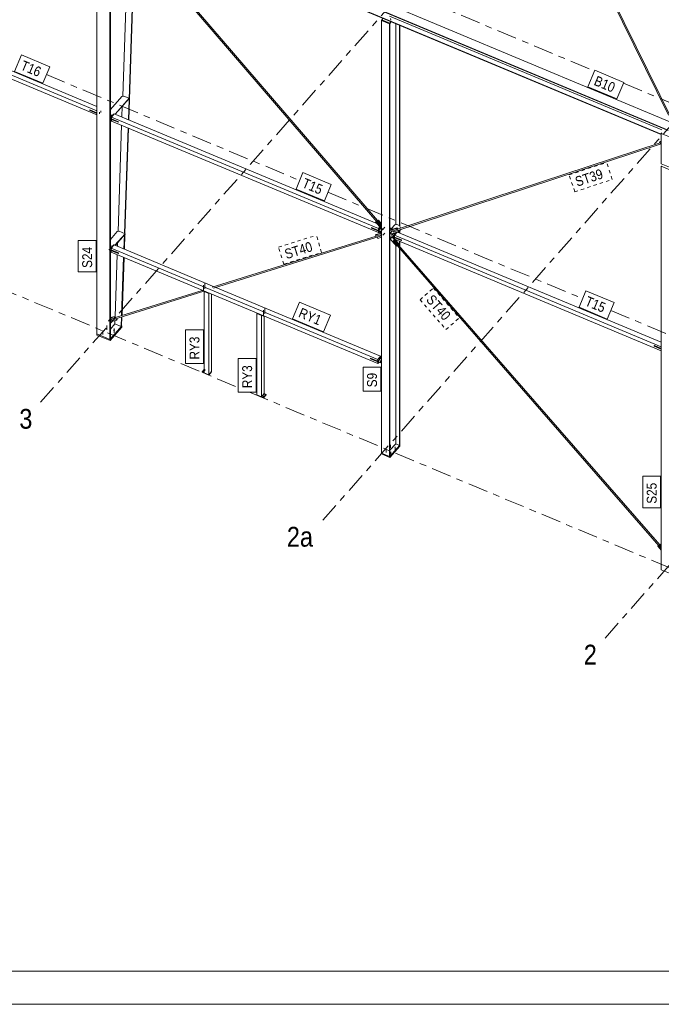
# Model space of a CAD drawing. Header units: millimetres. Extents: x -698 to 216, y -34 to 576.
# Tile 55 of 88: x -177 to -79, y -34 to 116. Entities that reach past the tile are written whole.
import ezdxf

# ---------------------------------------------------------------- set-up
doc = ezdxf.new("R2010")
doc.units = ezdxf.units.MM
for name, pattern in [('XKITLINE00', [0]), ('XKITLINE02', [4, 2, -2]), ('XKITLINE03', [6, 3, -1, 1, -1]), ('XKITLINE04', [3, 0.5, -0.5, 0.5, -0.5, 0.5, -0.5])]:
    doc.linetypes.add(name, pattern=pattern)
for name, color, linetype, lineweight in [('Arkusz rysunku', 3, 'Continuous', 0), ('Element', 2, 'Continuous', 0), ('Spoina', 1, 'Continuous', 0), ('Znak elementu', 2, 'Continuous', 0), ('Śruba', 3, 'Continuous', 0)]:
    doc.layers.add(name, color=color, linetype=linetype, lineweight=lineweight)
doc.styles.add('ARIAL', font='ARIAL.TTF')

msp = doc.modelspace()

# ---------------------------------------------------------------- hatches: boundary and pattern name
at = {"layer": 'Śruba'}
for points in [[(-162.79, 100.81), (-162.8, 100.82), (-162.81, 100.82), (-162.82, 100.82), (-162.83, 100.83), (-162.83, 100.84), (-162.84, 100.85), (-162.84, 100.85), (-162.84, 100.86), (-162.83, 100.87), (-162.83, 100.88), (-162.82, 100.88), (-162.81, 100.89), (-162.8, 100.89), (-162.79, 100.89), (-162.78, 100.89), (-162.77, 100.89), (-162.76, 100.89), (-162.75, 100.89), (-162.74, 100.88), (-162.73, 100.88), (-162.73, 100.87), (-162.72, 100.86), (-162.72, 100.85), (-162.72, 100.85), (-162.73, 100.84), (-162.73, 100.83), (-162.74, 100.82), (-162.75, 100.82), (-162.76, 100.82), (-162.77, 100.81), (-162.78, 100.81)], [(-162.62, 101.01), (-162.63, 101.01), (-162.64, 101.02), (-162.65, 101.02), (-162.66, 101.03), (-162.66, 101.03), (-162.66, 101.04), (-162.66, 101.05), (-162.66, 101.06), (-162.66, 101.06), (-162.66, 101.07), (-162.65, 101.08), (-162.64, 101.08), (-162.63, 101.09), (-162.62, 101.09), (-162.61, 101.09), (-162.6, 101.09), (-162.58, 101.09), (-162.57, 101.08), (-162.57, 101.08), (-162.56, 101.07), (-162.55, 101.06), (-162.55, 101.06), (-162.55, 101.05), (-162.55, 101.04), (-162.55, 101.03), (-162.56, 101.03), (-162.57, 101.02), (-162.57, 101.02), (-162.58, 101.01), (-162.6, 101.01), (-162.61, 101.01)], [(-121.78, 83.68), (-121.79, 83.69), (-121.8, 83.69), (-121.81, 83.7), (-121.82, 83.7), (-121.83, 83.71), (-121.83, 83.72), (-121.83, 83.72), (-121.83, 83.73), (-121.83, 83.74), (-121.82, 83.75), (-121.81, 83.75), (-121.8, 83.76), (-121.79, 83.76), (-121.78, 83.76), (-121.77, 83.76), (-121.76, 83.76), (-121.75, 83.76), (-121.74, 83.76), (-121.73, 83.75), (-121.72, 83.75), (-121.72, 83.74), (-121.71, 83.73), (-121.71, 83.72), (-121.71, 83.72), (-121.72, 83.71), (-121.72, 83.7), (-121.73, 83.7), (-121.74, 83.69), (-121.75, 83.69), (-121.76, 83.68), (-121.77, 83.68)], [(-120.22, 83.47), (-120.22, 83.46), (-120.21, 83.45), (-120.2, 83.44), (-120.2, 83.44), (-120.19, 83.43), (-120.19, 83.42), (-120.19, 83.41), (-120.19, 83.4), (-120.18, 83.39), (-120.18, 83.39), (-120.18, 83.38), (-120.19, 83.37), (-120.19, 83.36), (-120.19, 83.36), (-120.2, 83.35), (-120.2, 83.35), (-120.21, 83.34), (-120.21, 83.34), (-120.22, 83.34), (-120.23, 83.34), (-120.23, 83.34), (-120.24, 83.34), (-120.25, 83.34), (-120.26, 83.34), (-120.27, 83.34), (-120.28, 83.35), (-120.29, 83.35), (-120.3, 83.36), (-120.3, 83.36), (-120.31, 83.37), (-120.32, 83.37), (-120.33, 83.38), (-120.34, 83.39), (-120.34, 83.4), (-120.35, 83.41), (-120.35, 83.41), (-120.36, 83.42), (-120.36, 83.43), (-120.37, 83.44), (-120.37, 83.45), (-120.37, 83.46), (-120.37, 83.46), (-120.37, 83.47), (-120.37, 83.48), (-120.37, 83.49), (-120.36, 83.49), (-120.36, 83.5), (-120.35, 83.5), (-120.35, 83.51), (-120.34, 83.51), (-120.34, 83.51), (-120.33, 83.51), (-120.32, 83.51), (-120.31, 83.51), (-120.3, 83.51), (-120.29, 83.51), (-120.29, 83.51), (-120.28, 83.5), (-120.27, 83.5), (-120.26, 83.49), (-120.25, 83.49), (-120.24, 83.48), (-120.23, 83.48)], [(-120.23, 82.59), (-120.22, 82.59), (-120.21, 82.58), (-120.21, 82.57), (-120.2, 82.56), (-120.2, 82.55), (-120.19, 82.54), (-120.19, 82.53), (-120.19, 82.53), (-120.19, 82.52), (-120.19, 82.51), (-120.19, 82.5), (-120.19, 82.5), (-120.19, 82.49), (-120.19, 82.48), (-120.2, 82.48), (-120.2, 82.47), (-120.21, 82.47), (-120.21, 82.47), (-120.22, 82.46), (-120.23, 82.46), (-120.24, 82.46), (-120.24, 82.46), (-120.25, 82.46), (-120.26, 82.47), (-120.27, 82.47), (-120.28, 82.47), (-120.29, 82.48), (-120.3, 82.48), (-120.31, 82.49), (-120.31, 82.49), (-120.32, 82.5), (-120.33, 82.51), (-120.34, 82.51), (-120.34, 82.52), (-120.35, 82.53), (-120.36, 82.54), (-120.36, 82.55), (-120.36, 82.56), (-120.37, 82.56), (-120.37, 82.57), (-120.37, 82.58), (-120.37, 82.59), (-120.37, 82.6), (-120.37, 82.6), (-120.37, 82.61), (-120.36, 82.62), (-120.36, 82.62), (-120.35, 82.63), (-120.35, 82.63), (-120.34, 82.63), (-120.34, 82.64), (-120.33, 82.64), (-120.32, 82.64), (-120.31, 82.64), (-120.3, 82.64), (-120.3, 82.63), (-120.29, 82.63), (-120.28, 82.63), (-120.27, 82.62), (-120.26, 82.62), (-120.25, 82.61), (-120.24, 82.61), (-120.23, 82.6)], [(-119.95, 82.92), (-119.96, 82.92), (-119.97, 82.92), (-119.98, 82.93), (-119.98, 82.93), (-119.99, 82.94), (-119.99, 82.95), (-119.99, 82.96), (-119.99, 82.96), (-119.99, 82.97), (-119.98, 82.98), (-119.98, 82.98), (-119.97, 82.99), (-119.96, 82.99), (-119.95, 83), (-119.93, 83), (-119.92, 83), (-119.91, 82.99), (-119.9, 82.99), (-119.89, 82.98), (-119.89, 82.98), (-119.88, 82.97), (-119.88, 82.96), (-119.88, 82.96), (-119.88, 82.95), (-119.88, 82.94), (-119.89, 82.93), (-119.89, 82.93), (-119.9, 82.92), (-119.91, 82.92), (-119.92, 82.92), (-119.93, 82.92)], [(-119.77, 83.11), (-119.78, 83.12), (-119.79, 83.12), (-119.8, 83.12), (-119.81, 83.13), (-119.82, 83.14), (-119.82, 83.14), (-119.82, 83.15), (-119.82, 83.16), (-119.82, 83.17), (-119.81, 83.17), (-119.8, 83.18), (-119.79, 83.19), (-119.78, 83.19), (-119.77, 83.19), (-119.76, 83.19), (-119.75, 83.19), (-119.74, 83.19), (-119.73, 83.19), (-119.72, 83.18), (-119.71, 83.17), (-119.71, 83.17), (-119.7, 83.16), (-119.7, 83.15), (-119.7, 83.14), (-119.71, 83.14), (-119.71, 83.13), (-119.72, 83.12), (-119.73, 83.12), (-119.74, 83.12), (-119.75, 83.11), (-119.76, 83.11)], [(-162.67, 81.13), (-162.68, 81.13), (-162.69, 81.14), (-162.69, 81.14), (-162.7, 81.15), (-162.71, 81.15), (-162.71, 81.16), (-162.71, 81.17), (-162.71, 81.18), (-162.71, 81.18), (-162.7, 81.19), (-162.69, 81.2), (-162.69, 81.2), (-162.68, 81.21), (-162.67, 81.21), (-162.65, 81.21), (-162.64, 81.21), (-162.63, 81.21), (-162.62, 81.2), (-162.61, 81.2), (-162.61, 81.19), (-162.6, 81.18), (-162.6, 81.18), (-162.6, 81.17), (-162.6, 81.16), (-162.6, 81.15), (-162.61, 81.15), (-162.61, 81.14), (-162.62, 81.14), (-162.63, 81.13), (-162.64, 81.13), (-162.65, 81.13)], [(-148.69, 75.29), (-148.7, 75.29), (-148.71, 75.3), (-148.72, 75.3), (-148.73, 75.31), (-148.74, 75.31), (-148.74, 75.32), (-148.74, 75.33), (-148.74, 75.34), (-148.74, 75.34), (-148.73, 75.35), (-148.72, 75.36), (-148.71, 75.36), (-148.7, 75.37), (-148.69, 75.37), (-148.68, 75.37), (-148.67, 75.37), (-148.66, 75.37), (-148.65, 75.36), (-148.64, 75.36), (-148.63, 75.35), (-148.63, 75.34), (-148.62, 75.34), (-148.62, 75.33), (-148.62, 75.32), (-148.63, 75.31), (-148.63, 75.31), (-148.64, 75.3), (-148.65, 75.3), (-148.66, 75.29), (-148.67, 75.29), (-148.68, 75.29)], [(-148.48, 75.54), (-148.49, 75.54), (-148.5, 75.54), (-148.51, 75.55), (-148.51, 75.55), (-148.52, 75.56), (-148.52, 75.57), (-148.52, 75.57), (-148.52, 75.58), (-148.52, 75.59), (-148.51, 75.6), (-148.51, 75.6), (-148.5, 75.61), (-148.49, 75.61), (-148.48, 75.61), (-148.47, 75.61), (-148.45, 75.61), (-148.44, 75.61), (-148.43, 75.61), (-148.42, 75.6), (-148.42, 75.6), (-148.41, 75.59), (-148.41, 75.58), (-148.41, 75.57), (-148.41, 75.57), (-148.41, 75.56), (-148.42, 75.55), (-148.42, 75.55), (-148.43, 75.54), (-148.44, 75.54), (-148.45, 75.54), (-148.47, 75.53)], [(-139.65, 71.51), (-139.66, 71.51), (-139.67, 71.52), (-139.68, 71.52), (-139.68, 71.53), (-139.69, 71.53), (-139.69, 71.54), (-139.69, 71.55), (-139.69, 71.56), (-139.69, 71.57), (-139.68, 71.57), (-139.68, 71.58), (-139.67, 71.58), (-139.66, 71.59), (-139.65, 71.59), (-139.63, 71.59), (-139.62, 71.59), (-139.61, 71.59), (-139.6, 71.58), (-139.59, 71.58), (-139.59, 71.57), (-139.58, 71.57), (-139.58, 71.56), (-139.58, 71.55), (-139.58, 71.54), (-139.58, 71.53), (-139.59, 71.53), (-139.59, 71.52), (-139.6, 71.52), (-139.61, 71.51), (-139.62, 71.51), (-139.63, 71.51)], [(-139.43, 71.76), (-139.44, 71.76), (-139.45, 71.76), (-139.46, 71.77), (-139.47, 71.77), (-139.47, 71.78), (-139.48, 71.79), (-139.48, 71.8), (-139.48, 71.8), (-139.47, 71.81), (-139.47, 71.82), (-139.46, 71.82), (-139.45, 71.83), (-139.44, 71.83), (-139.43, 71.83), (-139.42, 71.84), (-139.41, 71.83), (-139.4, 71.83), (-139.39, 71.83), (-139.38, 71.82), (-139.37, 71.82), (-139.36, 71.81), (-139.36, 71.8), (-139.36, 71.8), (-139.36, 71.79), (-139.36, 71.78), (-139.37, 71.77), (-139.38, 71.77), (-139.39, 71.76), (-139.4, 71.76), (-139.41, 71.76), (-139.42, 71.76)], [(-162.26, 68.51), (-162.27, 68.51), (-162.28, 68.51), (-162.29, 68.52), (-162.31, 68.52), (-162.32, 68.52), (-162.33, 68.53), (-162.34, 68.54), (-162.35, 68.54), (-162.35, 68.55), (-162.36, 68.56), (-162.37, 68.57), (-162.37, 68.57), (-162.37, 68.58), (-162.38, 68.59), (-162.38, 68.6), (-162.38, 68.61), (-162.37, 68.62), (-162.37, 68.63), (-162.37, 68.64), (-162.36, 68.64), (-162.35, 68.65), (-162.35, 68.66), (-162.34, 68.67), (-162.33, 68.67), (-162.32, 68.68), (-162.31, 68.68), (-162.29, 68.69), (-162.28, 68.69), (-162.27, 68.69), (-162.26, 68.69), (-162.24, 68.69), (-162.23, 68.69), (-162.22, 68.69), (-162.2, 68.69), (-162.19, 68.69), (-162.18, 68.68), (-162.17, 68.68), (-162.16, 68.67), (-162.15, 68.67), (-162.14, 68.66), (-162.13, 68.65), (-162.13, 68.64), (-162.12, 68.64), (-162.12, 68.63), (-162.11, 68.62), (-162.11, 68.61), (-162.11, 68.6), (-162.11, 68.59), (-162.11, 68.58), (-162.12, 68.57), (-162.12, 68.57), (-162.13, 68.56), (-162.13, 68.55), (-162.14, 68.54), (-162.15, 68.54), (-162.16, 68.53), (-162.17, 68.52), (-162.18, 68.52), (-162.19, 68.52), (-162.2, 68.51), (-162.22, 68.51), (-162.23, 68.51), (-162.24, 68.51)], [(-121.76, 64.04), (-121.77, 64.04), (-121.78, 64.05), (-121.79, 64.05), (-121.79, 64.06), (-121.8, 64.07), (-121.8, 64.07), (-121.8, 64.08), (-121.8, 64.09), (-121.8, 64.1), (-121.79, 64.1), (-121.79, 64.11), (-121.78, 64.11), (-121.77, 64.12), (-121.76, 64.12), (-121.75, 64.12), (-121.73, 64.12), (-121.72, 64.12), (-121.71, 64.11), (-121.7, 64.11), (-121.7, 64.1), (-121.69, 64.1), (-121.69, 64.09), (-121.69, 64.08), (-121.69, 64.07), (-121.69, 64.07), (-121.7, 64.06), (-121.7, 64.05), (-121.71, 64.05), (-121.72, 64.04), (-121.73, 64.04), (-121.75, 64.04)], [(-121.9, 63.89), (-121.91, 63.89), (-121.92, 63.89), (-121.93, 63.9), (-121.93, 63.9), (-121.94, 63.91), (-121.94, 63.92), (-121.94, 63.92), (-121.94, 63.93), (-121.94, 63.94), (-121.93, 63.95), (-121.93, 63.95), (-121.92, 63.96), (-121.91, 63.96), (-121.9, 63.96), (-121.88, 63.96), (-121.87, 63.96), (-121.86, 63.96), (-121.85, 63.96), (-121.84, 63.95), (-121.84, 63.95), (-121.83, 63.94), (-121.83, 63.93), (-121.83, 63.92), (-121.83, 63.92), (-121.83, 63.91), (-121.84, 63.9), (-121.84, 63.9), (-121.85, 63.89), (-121.86, 63.89), (-121.87, 63.89), (-121.88, 63.88)], [(-148.69, 62.29), (-148.7, 62.3), (-148.71, 62.3), (-148.72, 62.3), (-148.73, 62.31), (-148.74, 62.32), (-148.74, 62.33), (-148.74, 62.33), (-148.74, 62.34), (-148.74, 62.35), (-148.73, 62.36), (-148.72, 62.36), (-148.71, 62.37), (-148.7, 62.37), (-148.69, 62.37), (-148.68, 62.37), (-148.67, 62.37), (-148.66, 62.37), (-148.65, 62.37), (-148.64, 62.36), (-148.63, 62.36), (-148.63, 62.35), (-148.62, 62.34), (-148.62, 62.33), (-148.62, 62.33), (-148.63, 62.32), (-148.63, 62.31), (-148.64, 62.3), (-148.65, 62.3), (-148.66, 62.3), (-148.67, 62.29), (-148.68, 62.29)], [(-139.65, 58.51), (-139.66, 58.52), (-139.67, 58.52), (-139.68, 58.53), (-139.68, 58.53), (-139.69, 58.54), (-139.69, 58.55), (-139.69, 58.55), (-139.69, 58.56), (-139.69, 58.57), (-139.68, 58.58), (-139.68, 58.58), (-139.67, 58.59), (-139.66, 58.59), (-139.65, 58.59), (-139.63, 58.59), (-139.62, 58.59), (-139.61, 58.59), (-139.6, 58.59), (-139.59, 58.58), (-139.59, 58.58), (-139.58, 58.57), (-139.58, 58.56), (-139.58, 58.55), (-139.58, 58.55), (-139.58, 58.54), (-139.59, 58.53), (-139.59, 58.53), (-139.6, 58.52), (-139.61, 58.52), (-139.62, 58.51), (-139.63, 58.51)], [(-139.43, 58.76), (-139.44, 58.76), (-139.45, 58.77), (-139.46, 58.77), (-139.47, 58.78), (-139.47, 58.78), (-139.48, 58.79), (-139.48, 58.8), (-139.48, 58.81), (-139.47, 58.81), (-139.47, 58.82), (-139.46, 58.83), (-139.45, 58.83), (-139.44, 58.84), (-139.43, 58.84), (-139.42, 58.84), (-139.41, 58.84), (-139.4, 58.84), (-139.39, 58.83), (-139.38, 58.83), (-139.37, 58.82), (-139.36, 58.81), (-139.36, 58.81), (-139.36, 58.8), (-139.36, 58.79), (-139.36, 58.78), (-139.37, 58.78), (-139.38, 58.77), (-139.39, 58.77), (-139.4, 58.76), (-139.41, 58.76), (-139.42, 58.76)], [(-119.68, 50.7), (-119.69, 50.7), (-119.7, 50.7), (-119.71, 50.7), (-119.72, 50.7), (-119.73, 50.71), (-119.73, 50.71), (-119.74, 50.72), (-119.75, 50.72), (-119.75, 50.72), (-119.76, 50.73), (-119.76, 50.74), (-119.76, 50.74), (-119.77, 50.75), (-119.77, 50.75), (-119.77, 50.76), (-119.77, 50.77), (-119.77, 50.77), (-119.76, 50.78), (-119.76, 50.78), (-119.76, 50.79), (-119.75, 50.79), (-119.75, 50.8), (-119.74, 50.8), (-119.73, 50.81), (-119.73, 50.81), (-119.72, 50.82), (-119.71, 50.82), (-119.7, 50.82), (-119.69, 50.82), (-119.68, 50.82), (-119.68, 50.82), (-119.67, 50.82), (-119.66, 50.82), (-119.65, 50.82), (-119.64, 50.82), (-119.63, 50.82), (-119.62, 50.81), (-119.62, 50.81), (-119.61, 50.8), (-119.6, 50.8), (-119.6, 50.79), (-119.59, 50.79), (-119.59, 50.78), (-119.59, 50.78), (-119.59, 50.77), (-119.58, 50.77), (-119.58, 50.76), (-119.58, 50.75), (-119.59, 50.75), (-119.59, 50.74), (-119.59, 50.74), (-119.59, 50.73), (-119.6, 50.72), (-119.6, 50.72), (-119.61, 50.72), (-119.62, 50.71), (-119.62, 50.71), (-119.63, 50.7), (-119.64, 50.7), (-119.65, 50.7), (-119.66, 50.7), (-119.67, 50.7), (-119.68, 50.7)], [(-120.33, 49.96), (-120.34, 49.96), (-120.35, 49.96), (-120.36, 49.97), (-120.37, 49.97), (-120.37, 49.97), (-120.38, 49.98), (-120.39, 49.98), (-120.39, 49.98), (-120.4, 49.99), (-120.4, 49.99), (-120.41, 50), (-120.41, 50.01), (-120.41, 50.01), (-120.42, 50.02), (-120.42, 50.02), (-120.42, 50.03), (-120.41, 50.04), (-120.41, 50.04), (-120.41, 50.05), (-120.4, 50.05), (-120.4, 50.06), (-120.39, 50.06), (-120.39, 50.07), (-120.38, 50.07), (-120.37, 50.08), (-120.37, 50.08), (-120.36, 50.08), (-120.35, 50.08), (-120.34, 50.09), (-120.33, 50.09), (-120.32, 50.09), (-120.32, 50.09), (-120.31, 50.09), (-120.3, 50.08), (-120.29, 50.08), (-120.28, 50.08), (-120.27, 50.08), (-120.27, 50.07), (-120.26, 50.07), (-120.25, 50.06), (-120.25, 50.06), (-120.24, 50.05), (-120.24, 50.05), (-120.24, 50.04), (-120.23, 50.04), (-120.23, 50.03), (-120.23, 50.02), (-120.23, 50.02), (-120.23, 50.01), (-120.24, 50.01), (-120.24, 50), (-120.24, 49.99), (-120.25, 49.99), (-120.25, 49.98), (-120.26, 49.98), (-120.27, 49.98), (-120.27, 49.97), (-120.28, 49.97), (-120.29, 49.97), (-120.3, 49.96), (-120.31, 49.96), (-120.32, 49.96), (-120.32, 49.96)]]:
    msp.add_hatch(color=256, dxfattribs=at).paths.add_polyline_path(points, flags=17)

# ---------------------------------------------------------------- linework, layer by layer
at = {"layer": 'Arkusz rysunku', "linetype": 'XKITLINE00', "lineweight": 0}
for p, q in [((-693.02, -28.51), (210.98, -28.51)), ((-698.02, -33.51), (215.98, -33.51))]:
    msp.add_line(p, q, dxfattribs=at)
at = {"layer": 'Element', "linetype": 'XKITLINE00', "lineweight": 0}
for p, q in [((-163.54, 134.49), (-78.31, 98.88)), ((-163.54, 134.43), (-78.3, 98.82)), ((-162.68, 135.5), (-77.44, 99.9)), ((-162.58, 133.03), (-79.36, 98.28)), ((-162.57, 132.97), (-79.36, 98.22)), ((-121.85, 84.3), (-162.79, 131.96)), ((-122.34, 85.17), (-162.17, 131.55)), ((-164.86, 68.01), (-164.86, 129.13)), ((-162.86, 80.81), (-162.86, 128.29)), ((-162.79, 80.89), (-162.79, 128.37)), ((-160.93, 104.01), (-160.08, 128.81)), ((-160.07, 100.46), (-159.13, 127.71)), ((-160.01, 100.44), (-159.07, 127.63)), ((-164.86, 102.46), (-205.34, 119.37)), ((-78.26, 101.16), (-87.73, 120.42)), ((-77.77, 100.54), (-87.59, 120.49)), ((-205.77, 118.88), (-164.86, 101.79)), ((-164.86, 101.19), (-205.77, 118.28)), ((-121.7, 115.52), (-121.72, 115.49)), ((-121.72, 115.49), (-120.51, 114.99)), ((-121.72, 49.94), (-121.72, 115.49)), ((-121.5, 115.82), (-121.7, 115.59)), ((-121.7, 115.59), (-121.7, 115.52)), ((-121.7, 115.59), (-120.49, 115.08)), ((-121.7, 115.52), (-120.48, 115.01)), ((-120.45, 115.05), (-120.51, 114.99)), ((-120.51, 114.99), (-120.51, 49.43)), ((-120.5, 116.13), (-79.29, 98.91)), ((-120.49, 115.08), (-120.29, 115.31)), ((-120.48, 115.01), (-120.49, 115.08)), ((-120.25, 115.29), (-120.48, 115.01)), ((-120.45, 49.49), (-120.45, 115.05)), ((-119.58, 84.57), (-119.58, 115.02)), ((-119.01, 84.44), (-119.01, 114.78)), ((-118.95, 84.28), (-118.95, 114.75)), ((-162.79, 102.01), (-161.04, 103.99)), ((-162.08, 101.3), (-159.96, 103.71)), ((-162.05, 101.29), (-159.96, 103.65)), ((-161.04, 103.99), (-160.76, 104.04)), ((-160.76, 104.04), (-159.96, 103.71)), ((-159.96, 103.65), (-159.96, 103.71)), ((-165.92, 101.93), (-165.89, 101.95)), ((-165.92, 101.87), (-165.92, 101.93)), ((-165.92, 101.93), (-164.86, 101.49)), ((-164.86, 101.42), (-165.92, 101.87)), ((-165.89, 101.95), (-164.86, 101.52)), ((-161.04, 100.87), (-160.99, 102.49)), ((-162.79, 101.12), (-162.74, 101.17)), ((-161.58, 100.12), (-162.79, 100.62)), ((-161.58, 100.06), (-162.79, 100.56)), ((-162.79, 100.5), (-162.75, 100.55)), ((-162.79, 100.44), (-162.71, 100.53)), ((-162.79, 100.44), (-162.79, 100.5)), ((-162.74, 101.17), (-162.46, 101.22)), ((-162.66, 100.87), (-162.23, 101.36)), ((-162.66, 100.87), (-162.66, 100.6)), ((-162.66, 100.87), (-162.63, 100.86)), ((-162.66, 100.6), (-162.63, 100.59)), ((-162.66, 100.51), (-162.66, 100.27)), ((-162.66, 100.27), (-162.63, 100.26)), ((-162.2, 101.35), (-162.63, 100.86)), ((-162.63, 100.86), (-162.2, 101.35)), ((-162.63, 100.59), (-162.63, 100.86)), ((-162.63, 100.86), (-122.18, 83.97)), ((-162.63, 100.59), (-162.63, 100.86)), ((-161.56, 100.14), (-162.63, 100.59)), ((-162.63, 100.26), (-162.63, 100.5)), ((-162.63, 100.26), (-162.63, 100.5)), ((-122.18, 83.36), (-162.63, 100.26)), ((-162.46, 101.22), (-162.38, 101.19)), ((-162.23, 101.36), (-162.2, 101.35)), ((-122.42, 84.74), (-162.2, 101.35)), ((-161.56, 100.14), (-161.58, 100.12)), ((-161.58, 100.06), (-161.58, 100.12)), ((-161.56, 100.08), (-161.58, 100.06)), ((-161.56, 100.08), (-161.56, 100.14)), ((-161.64, 83.54), (-161.09, 99.61)), ((-160.67, 83.23), (-160.12, 99.21)), ((-160.6, 83.21), (-160.05, 99.18)), ((-79.3, 98.47), (-79.36, 98.39)), ((-119.3, 83.88), (-79.51, 96.96)), ((-79.61, 97.1), (-79.36, 97.18)), ((-79.54, 97.17), (-79.61, 97.1)), ((-79.49, 96.93), (-79.61, 97.1)), ((-79.36, 97.23), (-79.54, 97.17)), ((-79.36, 96.97), (-79.49, 96.93)), ((-79.36, 98.39), (-77.37, 97.56)), ((-79.36, 93.78), (-79.36, 98.39)), ((-119.87, 83.48), (-79.36, 96.8)), ((-79.37, 96.78), (-79.36, 96.79)), ((-79.36, 96.76), (-79.37, 96.78)), ((-79.37, 96.78), (-79.36, 96.78)), ((-79.36, 93.78), (-77.37, 92.95)), ((-79.35, 93.44), (-79.36, 93.42)), ((-79.36, 93.42), (-77.37, 92.58)), ((-79.36, 32.3), (-79.36, 93.42)), ((-122.56, 85.06), (-122.63, 84.98)), ((-122.63, 84.98), (-122.51, 85.04)), ((-122.52, 85.08), (-122.56, 85.06)), ((-122.51, 85.04), (-122.5, 85.05)), ((-122.51, 85.04), (-121.87, 84.29)), ((-122.33, 85.18), (-122.4, 85.1)), ((-122.4, 85.1), (-122.28, 85.17)), ((-121.76, 84.36), (-122.4, 85.1)), ((-122.21, 85.25), (-122.33, 85.18)), ((-122.21, 85.25), (-122.28, 85.17)), ((-122.28, 85.17), (-121.72, 84.51)), ((-121.72, 84.67), (-122.21, 85.25)), ((-162.79, 82.33), (-161.75, 83.52)), ((-161.75, 83.52), (-161.46, 83.57)), ((-160.57, 83.19), (-161.46, 83.57)), ((-123.27, 84.11), (-123.25, 84.14)), ((-123.27, 84.05), (-123.27, 84.11)), ((-121.92, 83.55), (-123.27, 84.11)), ((-121.92, 83.49), (-123.27, 84.05)), ((-123.25, 84.14), (-122.18, 83.69)), ((-121.72, 83.92), (-122.63, 84.98)), ((-122.18, 83.97), (-121.97, 84.21)), ((-121.97, 84.21), (-122.18, 83.97)), ((-122.18, 83.69), (-122.18, 83.97)), ((-122.18, 83.97), (-122.15, 83.95)), ((-122.18, 83.97), (-122.18, 83.69)), ((-122.15, 83.68), (-122.18, 83.69)), ((-122.18, 83.36), (-122.18, 83.6)), ((-122.18, 83.36), (-122.18, 83.6)), ((-121.95, 84.19), (-122.15, 83.95)), ((-121.83, 84.05), (-122.15, 83.68)), ((-122.15, 83.95), (-122.15, 83.68)), ((-122.15, 83.51), (-122.15, 83.59)), ((-122.15, 83.51), (-122.1, 83.57)), ((-122.15, 83.45), (-122.15, 83.51)), ((-122.15, 83.51), (-121.72, 83.32)), ((-121.92, 83.55), (-121.72, 83.59)), ((-121.92, 83.49), (-121.92, 83.55)), ((-121.72, 83.53), (-121.92, 83.49)), ((-121.87, 84.29), (-121.86, 84.31)), ((-121.87, 84.29), (-121.85, 84.3)), ((-121.85, 84.3), (-121.83, 84.31)), ((-121.83, 84.31), (-121.79, 84.33)), ((-121.79, 84.33), (-121.76, 84.36)), ((-121.77, 84.35), (-121.76, 84.36)), ((-120.19, 83.97), (-120.45, 84.08)), ((-120.45, 83.72), (-119.39, 84.07)), ((-120.45, 83.67), (-119.46, 83.99)), ((-120.45, 83.97), (-120.26, 83.89)), ((-120.26, 83.89), (-120.19, 83.97)), ((-120.19, 83.81), (-120.26, 83.89)), ((-120.2, 83.97), (-119.69, 84.55)), ((-120.09, 83.84), (-120.19, 83.97)), ((-119.11, 83.51), (-120.18, 83.16)), ((-119.34, 83.83), (-119.99, 83.62)), ((-119.97, 83.59), (-119.99, 83.62)), ((-119.97, 83.62), (-119.97, 83.62)), ((-119.97, 83.62), (-119.97, 83.57)), ((-119.97, 83.57), (-119.95, 83.52)), ((-119.95, 83.52), (-119.91, 83.49)), ((-119.87, 83.46), (-119.23, 83.67)), ((-119.69, 84.55), (-119.4, 84.6)), ((-119.46, 83.99), (-119.39, 84.07)), ((-119.46, 83.99), (-119.34, 83.83)), ((-119.4, 84.6), (-119.01, 84.44)), ((-119.39, 84.07), (-119.27, 83.91)), ((-119.34, 83.83), (-119.27, 83.91)), ((-119.23, 83.67), (-119.21, 83.7)), ((-119.23, 83.67), (-119.11, 83.51)), ((-119.2, 83.39), (-118.81, 83.83)), ((-119.04, 83.59), (-119.14, 83.72)), ((-119.11, 83.51), (-119.04, 83.59)), ((-119.06, 83.61), (-118.89, 83.8)), ((-119.01, 84.44), (-118.86, 84.02)), ((-119.01, 83.31), (-119.01, 83.61)), ((-118.95, 83.29), (-118.95, 83.67)), ((-162.11, 81.44), (-160.57, 83.19)), ((-162.08, 81.43), (-160.57, 83.13)), ((-160.75, 80.87), (-160.68, 83.01)), ((-160.68, 80.85), (-160.61, 83.09)), ((-160.57, 83.13), (-160.57, 83.19)), ((-147.36, 75.08), (-122.54, 82.84)), ((-147.19, 74.93), (-121.77, 82.87)), ((-122.63, 82.97), (-121.72, 83.26)), ((-122.56, 83.05), (-122.63, 82.97)), ((-122.52, 82.81), (-122.63, 82.97)), ((-121.79, 83.29), (-122.56, 83.05)), ((-121.87, 83.01), (-122.52, 82.81)), ((-122.41, 82.65), (-121.76, 82.86)), ((-122.41, 82.65), (-122.38, 82.68)), ((-122.29, 82.49), (-122.41, 82.65)), ((-121.72, 82.67), (-122.29, 82.49)), ((-122.15, 83.35), (-122.18, 83.36)), ((-121.72, 83.26), (-122.15, 83.45)), ((-122.15, 83.35), (-122.15, 83.44)), ((-122.09, 83.42), (-122.15, 83.35)), ((-121.76, 82.86), (-121.87, 83.01)), ((-121.85, 82.96), (-121.85, 82.99)), ((-121.83, 82.92), (-121.85, 82.96)), ((-121.8, 82.88), (-121.83, 82.92)), ((-121.77, 82.88), (-121.8, 82.88)), ((-120.38, 83.25), (-120.45, 83.35)), ((-120.45, 83.19), (-120.22, 83.1)), ((-120.45, 82.79), (-119.96, 82.59)), ((-120.45, 82.73), (-119.96, 82.53)), ((-119.45, 81.31), (-120.45, 82.45)), ((-120.45, 82.36), (-120.33, 82.31)), ((-120.18, 83.16), (-120.38, 83.25)), ((-120.22, 83.1), (-119.79, 83.24)), ((-120.16, 82.98), (-119.99, 83.17)), ((-120.16, 82.92), (-120.16, 82.98)), ((-120.09, 82.78), (-120.16, 82.98)), ((-120.16, 82.92), (-120.09, 82.72)), ((-120.09, 82.72), (-120.09, 82.78)), ((-118.74, 82.22), (-120.09, 82.78)), ((-118.74, 82.16), (-120.09, 82.72)), ((-120.03, 82.56), (-119.11, 81.5)), ((-119.87, 82.18), (-119.98, 82.12)), ((-119.98, 82.12), (-119.33, 81.37)), ((-119.94, 82.13), (-119.97, 82.12)), ((-119.97, 82.12), (-119.97, 82.12)), ((-79.36, 35.51), (-119.97, 82.12)), ((-119.96, 82.59), (-119.91, 82.65)), ((-119.96, 82.53), (-119.87, 82.63)), ((-119.96, 82.53), (-119.96, 82.59)), ((-119.91, 82.15), (-119.94, 82.13)), ((-119.91, 83.49), (-119.87, 83.48)), ((-119.81, 82.47), (-119.91, 82.58)), ((-119.89, 82.17), (-119.91, 82.15)), ((-119.87, 83.46), (-119.89, 83.48)), ((-119.87, 83.46), (-119.85, 83.49)), ((-119.22, 81.43), (-119.87, 82.18)), ((-119.81, 82.57), (-119.86, 82.63)), ((-119.85, 82.51), (-119.81, 82.53)), ((-119.44, 83.4), (-119.81, 82.98)), ((-119.79, 83.24), (-119.81, 83.28)), ((-119.81, 82.98), (-119.81, 82.71)), ((-119.81, 82.98), (-119.79, 82.97)), ((-119.81, 82.71), (-119.79, 82.69)), ((-119.81, 82.61), (-119.81, 82.37)), ((-119.81, 82.37), (-119.79, 82.36)), ((-119.79, 82.97), (-119.38, 83.42)), ((-119.79, 82.97), (-119.38, 83.42)), ((-119.79, 83.24), (-119.72, 83.31)), ((-119.79, 82.69), (-119.79, 82.97)), ((-119.79, 82.97), (-79.36, 66.08)), ((-119.79, 82.69), (-119.79, 82.97)), ((-118.72, 82.25), (-119.79, 82.69)), ((-119.79, 82.36), (-119.79, 82.6)), ((-119.79, 82.36), (-119.79, 82.6)), ((-79.36, 65.48), (-119.79, 82.36)), ((-119.73, 83.3), (-119.61, 83.32)), ((-119.04, 81.58), (-119.68, 82.32)), ((-119.61, 83.32), (-119.54, 83.29)), ((-119.58, 82.2), (-119.58, 82.28)), ((-119.32, 83.44), (-79.36, 66.75)), ((-119.24, 83.41), (-119.16, 83.49)), ((-119.01, 81.32), (-119.01, 82.03)), ((-118.95, 81.26), (-118.95, 82.01)), ((-118.72, 82.25), (-118.74, 82.22)), ((-118.74, 82.16), (-118.74, 82.22)), ((-118.72, 82.19), (-118.74, 82.16)), ((-118.72, 82.19), (-118.72, 82.25)), ((-162.96, 80.82), (-162.97, 80.86)), ((-162.97, 80.8), (-162.96, 80.76)), ((-162.96, 80.76), (-162.96, 80.82)), ((-161.61, 80.26), (-162.96, 80.82)), ((-161.61, 80.2), (-162.96, 80.76)), ((-162.86, 67.18), (-162.86, 80.72)), ((-162.79, 81.29), (-162.77, 81.31)), ((-162.79, 67.26), (-162.79, 80.69)), ((-162.77, 81.31), (-162.49, 81.36)), ((-162.69, 81.01), (-162.26, 81.5)), ((-162.69, 81.01), (-162.69, 80.74)), ((-162.69, 81.01), (-162.66, 81)), ((-162.69, 80.74), (-162.66, 80.73)), ((-162.69, 80.65), (-162.69, 80.41)), ((-162.66, 81), (-162.23, 81.49)), ((-162.66, 81), (-162.23, 81.49)), ((-162.66, 80.73), (-162.66, 81)), ((-162.66, 81), (-122.31, 64.15)), ((-162.66, 80.73), (-162.66, 81)), ((-161.59, 80.28), (-162.66, 80.73)), ((-162.66, 80.63), (-162.66, 80.4)), ((-162.66, 80.4), (-162.66, 80.63)), ((-162.49, 81.36), (-162.41, 81.33)), ((-162.26, 81.5), (-162.23, 81.49)), ((-162.23, 81.49), (-147.09, 75.17)), ((-161.72, 81.28), (-161.7, 81.85)), ((-119.58, 51.37), (-119.58, 81.46)), ((-119.33, 81.37), (-119.45, 81.31)), ((-119.33, 81.37), (-119.32, 81.38)), ((-119.11, 81.5), (-119.22, 81.43)), ((-79.6, 36.08), (-119.15, 81.48)), ((-119.11, 81.5), (-119.04, 81.58)), ((-119.01, 51.13), (-119.01, 81.02)), ((-118.95, 51.19), (-118.95, 80.95)), ((-162.69, 80.41), (-162.66, 80.4)), ((-162.66, 80.4), (-122.31, 63.54)), ((-162.09, 70.63), (-161.76, 80.02)), ((-161.59, 80.28), (-161.61, 80.26)), ((-161.61, 80.2), (-161.61, 80.26)), ((-161.59, 80.22), (-161.61, 80.2)), ((-161.59, 80.22), (-161.59, 80.28)), ((-161.1, 70.79), (-160.79, 79.62)), ((-161.03, 70.81), (-160.73, 79.59)), ((-162.04, 70.49), (-148.91, 74.6)), ((-148.92, 74.61), (-148.92, 74.66)), ((-147.91, 74.18), (-148.92, 74.61)), ((-146.8, 75.05), (-121.88, 64.64)), ((-162.62, 70.1), (-148.62, 74.48)), ((-148.6, 74.47), (-148.61, 74.46)), ((-148.61, 74.46), (-147.9, 74.16)), ((-148.61, 62.14), (-148.61, 74.46)), ((-147.91, 74.18), (-147.91, 74.23)), ((-147.87, 74.22), (-147.91, 74.18)), ((-147.9, 74.16), (-147.86, 74.21)), ((-147.9, 74.16), (-147.9, 61.84)), ((-147.47, 62.33), (-147.47, 74.05)), ((-162.79, 70.48), (-162.13, 70.68)), ((-162.79, 70.42), (-162.2, 70.61)), ((-161.85, 70.12), (-162.79, 69.83)), ((-162.08, 70.44), (-162.73, 70.24)), ((-162.71, 70.22), (-162.73, 70.24)), ((-162.71, 70.25), (-162.71, 70.24)), ((-162.71, 70.24), (-162.71, 70.19)), ((-162.71, 70.19), (-162.69, 70.14)), ((-162.69, 70.14), (-162.66, 70.11)), ((-162.66, 70.11), (-162.62, 70.1)), ((-162.62, 70.08), (-162.63, 70.11)), ((-162.62, 70.08), (-161.97, 70.29)), ((-162.62, 70.08), (-162.59, 70.11)), ((-162.2, 70.61), (-162.13, 70.68)), ((-162.2, 70.61), (-162.08, 70.44)), ((-162.13, 70.68), (-162.01, 70.52)), ((-162.08, 70.44), (-162.01, 70.52)), ((-161.97, 70.29), (-161.94, 70.31)), ((-161.97, 70.29), (-161.85, 70.12)), ((-161.78, 70.2), (-161.88, 70.33)), ((-161.85, 70.12), (-161.78, 70.2)), ((-161.16, 69.12), (-161.11, 70.58)), ((-161.09, 69.19), (-161.04, 70.6)), ((-140.61, 71.15), (-140.63, 71.13)), ((-140.63, 71.13), (-139.92, 70.83)), ((-140.63, 58.8), (-140.63, 71.13)), ((-140.61, 71.13), (-140.61, 71.19)), ((-139.59, 70.71), (-140.61, 71.13)), ((-139.92, 70.83), (-139.91, 70.84)), ((-139.92, 70.83), (-139.92, 58.51)), ((-139.59, 70.71), (-139.59, 70.76)), ((-139.56, 70.75), (-139.59, 70.71)), ((-139.49, 59), (-139.49, 70.72)), ((-162.84, 67.2), (-161.05, 69.24)), ((-161.05, 69.05), (-162.84, 67.02)), ((-162.79, 69.77), (-162.53, 69.86)), ((-162.79, 68.76), (-162.13, 69.52)), ((-162.53, 69.86), (-162.56, 69.9)), ((-162.48, 69.93), (-162.53, 69.86)), ((-162.13, 69.52), (-162.11, 70.04)), ((-162.12, 69.52), (-161.16, 69.12)), ((-161.16, 69.12), (-161.09, 69.19)), ((-161.08, 69.25), (-161.05, 69.24)), ((-161.05, 69.24), (-161.05, 69.05)), ((-164.86, 68.01), (-162.86, 67.18)), ((-164.84, 67.85), (-164.84, 68.01)), ((-162.84, 67.02), (-164.84, 67.85)), ((-162.86, 67.18), (-162.79, 67.26)), ((-162.84, 67.02), (-162.84, 67.2)), ((-80.42, 66.22), (-80.4, 66.24)), ((-80.42, 66.16), (-80.42, 66.22)), ((-80.42, 66.22), (-79.36, 65.78)), ((-79.36, 65.71), (-80.42, 66.16)), ((-80.4, 66.24), (-79.36, 65.81)), ((-123.4, 64.3), (-123.38, 64.32)), ((-123.4, 64.24), (-123.4, 64.3)), ((-122.05, 63.73), (-123.4, 64.3)), ((-122.05, 63.67), (-123.4, 64.24)), ((-123.38, 64.32), (-122.31, 63.87)), ((-122.31, 64.15), (-121.88, 64.64)), ((-121.88, 64.64), (-122.31, 64.15)), ((-122.31, 63.87), (-122.31, 64.15)), ((-122.31, 64.15), (-122.28, 64.13)), ((-122.31, 64.15), (-122.31, 63.87)), ((-121.85, 64.62), (-122.28, 64.13)), ((-121.85, 64.35), (-122.28, 63.86)), ((-122.28, 64.13), (-122.28, 63.86)), ((-121.85, 64.62), (-121.88, 64.64)), ((-121.85, 64.35), (-121.85, 64.62)), ((-121.85, 64.39), (-121.72, 64.33)), ((-148.92, 62.28), (-148.61, 62.63)), ((-122.28, 63.86), (-122.31, 63.87)), ((-122.31, 63.54), (-122.31, 63.78)), ((-122.31, 63.54), (-122.31, 63.78)), ((-122.28, 63.53), (-122.31, 63.54)), ((-122.28, 63.77), (-122.28, 63.53)), ((-122.28, 63.53), (-122.13, 63.7)), ((-121.77, 63.78), (-122.05, 63.73)), ((-122.05, 63.67), (-122.05, 63.73)), ((-121.77, 63.72), (-122.05, 63.67)), ((-121.95, 63.69), (-121.72, 63.59)), ((-121.85, 63.71), (-121.72, 63.65)), ((-121.72, 63.84), (-121.77, 63.78)), ((-121.72, 63.78), (-121.77, 63.72)), ((-121.77, 63.72), (-121.77, 63.78)), ((-148.92, 62.22), (-148.92, 62.28)), ((-148.92, 62.28), (-148.61, 62.15)), ((-147.91, 61.79), (-148.92, 62.22)), ((-148.61, 62.14), (-147.9, 61.84)), ((-147.49, 62.26), (-147.91, 61.79)), ((-147.91, 61.79), (-147.91, 61.84)), ((-147.9, 61.84), (-147.47, 62.33)), ((-147.49, 62.3), (-147.49, 62.26)), ((-140.63, 58.8), (-139.92, 58.51)), ((-140.61, 58.75), (-140.61, 58.79)), ((-139.59, 58.32), (-140.61, 58.75)), ((-139.92, 58.51), (-139.49, 59)), ((-139.91, 58.52), (-139.59, 58.38)), ((-139.59, 58.38), (-139.18, 58.85)), ((-139.18, 58.79), (-139.59, 58.32)), ((-139.59, 58.38), (-139.59, 58.32)), ((-139.5, 58.99), (-139.18, 58.85)), ((-139.18, 58.85), (-139.18, 58.79)), ((-120.45, 50.39), (-119.58, 51.37)), ((-120.45, 49.44), (-118.94, 51.16)), ((-120.45, 49.32), (-118.94, 51.03)), ((-119.58, 51.37), (-119.01, 51.13)), ((-119.01, 51.13), (-118.95, 51.19)), ((-118.94, 51.16), (-118.97, 51.17)), ((-118.94, 51.03), (-118.94, 51.16)), ((-121.73, 49.97), (-121.72, 49.99)), ((-121.73, 49.97), (-121.72, 49.97)), ((-121.73, 49.85), (-121.73, 49.97)), ((-121.73, 49.85), (-120.45, 49.32)), ((-121.72, 49.94), (-120.51, 49.43)), ((-120.51, 49.43), (-120.45, 49.49)), ((-120.49, 49.45), (-120.45, 49.44)), ((-120.45, 49.32), (-120.45, 49.44)), ((-79.82, 35.96), (-79.89, 35.89)), ((-79.89, 35.89), (-79.77, 35.95)), ((-79.36, 35.29), (-79.89, 35.89)), ((-79.78, 35.99), (-79.82, 35.96)), ((-79.77, 35.95), (-79.76, 35.96)), ((-79.77, 35.95), (-79.36, 35.48)), ((-79.59, 36.09), (-79.66, 36.02)), ((-79.66, 36.02), (-79.54, 36.08)), ((-79.36, 35.68), (-79.66, 36.02)), ((-79.47, 36.16), (-79.59, 36.09)), ((-79.47, 36.16), (-79.54, 36.08)), ((-79.54, 36.08), (-79.36, 35.88)), ((-79.36, 36.03), (-79.47, 36.16)), ((-79.36, 32.3), (-77.37, 31.47))]:
    msp.add_line(p, q, dxfattribs=at)
at = {"layer": 'Spoina', "linetype": 'XKITLINE03', "lineweight": 0}
for p, q in [((-173.37, 57.66), (27.22, 285.2)), ((-130.62, 39.8), (69.97, 267.35)), ((-87.88, 21.95), (112.71, 249.49)), ((-517.54, 216.18), (-143.43, 59.91)), ((-170.58, 141.7), (-89.48, 107.83)), ((-172.49, 107.28), (-134.13, 91.25)), ((-85.08, 105.99), (61.07, 44.95)), ((-129.84, 89.46), (-91.29, 73.36)), ((-87, 71.57), (-48.15, 55.34)), ((-141.74, 59.2), (15.67, -6.55))]:
    msp.add_line(p, q, dxfattribs=at)
at = {"layer": 'Znak elementu', "linetype": 'XKITLINE00', "lineweight": 0}
for p, q in [((-177.32, 107.78), (-176.28, 110.27)), ((-176.28, 110.27), (-171.99, 108.48)), ((-177.32, 107.78), (-173.03, 105.98)), ((-173.03, 105.98), (-171.99, 108.48)), ((-90.47, 105.45), (-89.43, 107.94)), ((-89.43, 107.94), (-85.04, 106.11)), ((-86.08, 103.62), (-85.04, 106.11)), ((-90.47, 105.45), (-86.08, 103.62)), ((-134.67, 89.96), (-133.63, 92.45)), ((-133.63, 92.45), (-129.34, 90.66)), ((-134.67, 89.96), (-130.38, 88.17)), ((-130.38, 88.17), (-129.34, 90.66)), ((-167.66, 77.41), (-167.66, 82.17)), ((-164.96, 82.17), (-167.66, 82.17)), ((-164.96, 77.41), (-164.96, 82.17)), ((-164.96, 77.41), (-167.66, 77.41)), ((-91.82, 72.07), (-90.78, 74.56)), ((-90.78, 74.56), (-86.5, 72.77)), ((-135.21, 70.31), (-134.17, 72.81)), ((-134.17, 72.81), (-129.47, 70.84)), ((-91.82, 72.07), (-87.54, 70.27)), ((-87.54, 70.27), (-86.5, 72.77)), ((-135.21, 70.31), (-130.51, 68.35)), ((-130.51, 68.35), (-129.47, 70.84)), ((-151.41, 63.54), (-151.41, 68.63)), ((-148.71, 68.63), (-151.41, 68.63)), ((-148.71, 63.54), (-148.71, 68.63)), ((-143.43, 59.2), (-143.43, 64.29)), ((-140.73, 64.29), (-143.43, 64.29)), ((-140.73, 59.2), (-140.73, 64.29)), ((-148.71, 63.54), (-151.41, 63.54)), ((-124.52, 59.34), (-124.52, 62.98)), ((-121.82, 62.98), (-124.52, 62.98)), ((-121.82, 59.34), (-121.82, 62.98)), ((-140.73, 59.2), (-143.43, 59.2)), ((-121.82, 59.34), (-124.52, 59.34)), ((-82.16, 41.7), (-82.16, 46.46)), ((-79.46, 46.46), (-82.16, 46.46)), ((-79.46, 41.7), (-79.46, 46.46)), ((-79.46, 41.7), (-82.16, 41.7))]:
    msp.add_line(p, q, dxfattribs=at)
at = {"layer": 'Znak elementu', "linetype": 'XKITLINE04', "lineweight": 0}
for p, q in [((-93.31, 92.11), (-87.63, 93.98)), ((-86.79, 91.41), (-87.63, 93.98)), ((-92.47, 89.54), (-93.31, 92.11)), ((-92.47, 89.54), (-86.79, 91.41)), ((-137.32, 81.15), (-131.61, 82.94)), ((-130.8, 80.36), (-131.61, 82.94)), ((-136.51, 78.58), (-137.32, 81.15)), ((-136.51, 78.58), (-130.8, 80.36)), ((-115.9, 73.19), (-113.87, 74.97)), ((-113.87, 74.97), (-109.94, 70.46)), ((-115.9, 73.19), (-111.97, 68.68)), ((-111.97, 68.68), (-109.94, 70.46))]:
    msp.add_line(p, q, dxfattribs=at)
at = {"layer": 'Śruba', "linetype": 'XKITLINE00', "lineweight": 0}
for p, q in [((-120.35, 115.77), (-120.34, 115.51)), ((-162.78, 100.91), (-162.78, 100.67)), ((-162.61, 101.11), (-162.61, 100.87)), ((-121.77, 83.78), (-121.77, 83.54)), ((-120.35, 83.34), (-120.07, 83.66)), ((-120.35, 82.47), (-120.07, 82.79)), ((-119.93, 83.02), (-119.93, 82.78)), ((-119.76, 83.21), (-119.76, 82.97)), ((-162.65, 81.23), (-162.65, 80.99)), ((-148.68, 75.39), (-148.68, 74.6)), ((-148.47, 75.63), (-148.47, 74.85)), ((-139.63, 71.61), (-139.63, 70.82)), ((-139.42, 71.85), (-139.42, 71.07)), ((-162.24, 68.2), (-162.24, 68.82)), ((-121.75, 64.14), (-121.75, 63.9)), ((-121.88, 63.98), (-121.88, 63.74)), ((-148.68, 62.17), (-148.68, 62.44)), ((-139.63, 58.39), (-139.63, 58.66)), ((-139.42, 58.64), (-139.42, 58.9)), ((-119.68, 50.48), (-119.68, 50.92)), ((-120.32, 49.75), (-120.32, 50.18))]:
    msp.add_line(p, q, dxfattribs=at)
at = {"layer": 'Śruba', "linetype": 'XKITLINE02', "lineweight": 0}
for p, q in [((-164.42, 101.6), (-164.42, 101.36)), ((-164.25, 101.79), (-164.25, 101.55)), ((-121.6, 83.98), (-121.6, 83.74)), ((-121.54, 83.84), (-121.25, 84.16)), ((-121.53, 82.96), (-121.25, 83.28)), ((-162.79, 81.07), (-162.79, 80.83)), ((-163.1, 69.97), (-162.81, 70.29)), ((-163.31, 68.64), (-163.31, 69.27)), ((-163.96, 67.91), (-163.96, 68.54)), ((-162.89, 67.46), (-162.89, 68.09)), ((-148.47, 62.42), (-148.47, 62.68)), ((-120.39, 50.78), (-120.39, 51.21)), ((-121.04, 50.04), (-121.04, 50.48))]:
    msp.add_line(p, q, dxfattribs=at)

# ---------------------------------------------------------------- texts
at = {"layer": 'Spoina', "style": 'ARIAL', "width": 0.85}
for s, p in [('3', (-176.59, 53.66)), ('2a', (-136.07, 35.8)), ('2', (-91.1, 17.95))]:
    msp.add_text(s, height=3, dxfattribs=at).set_placement(p)
at = {"layer": 'Znak elementu', "style": 'ARIAL', "width": 0.85}
for s, rotation, p in [('T16', -22.6719, (-176.53, 108.1)), ('B10', -22.6719, (-89.68, 105.77)), ('ST39', 18.2029, (-92.09, 90.3)), ('T15', -22.6719, (-133.89, 90.28)), ('S24', 90.0002, (-165.56, 78.01)), ('ST40', 17.3606, (-136.12, 79.33)), ('ST40', -48.9421, (-115.06, 73.13)), ('T15', -22.6719, (-91.04, 72.39)), ('RY1', -22.6719, (-134.43, 70.64)), ('RY3', 90.0002, (-149.31, 64.14)), ('RY3', 90.0002, (-141.33, 59.8)), ('S9', 90.0002, (-122.42, 59.94)), ('S25', 90.0002, (-80.06, 42.3))]:
    msp.add_text(s, height=1.5, rotation=rotation, dxfattribs=at).set_placement(p)

doc.saveas('drawing.dxf')
